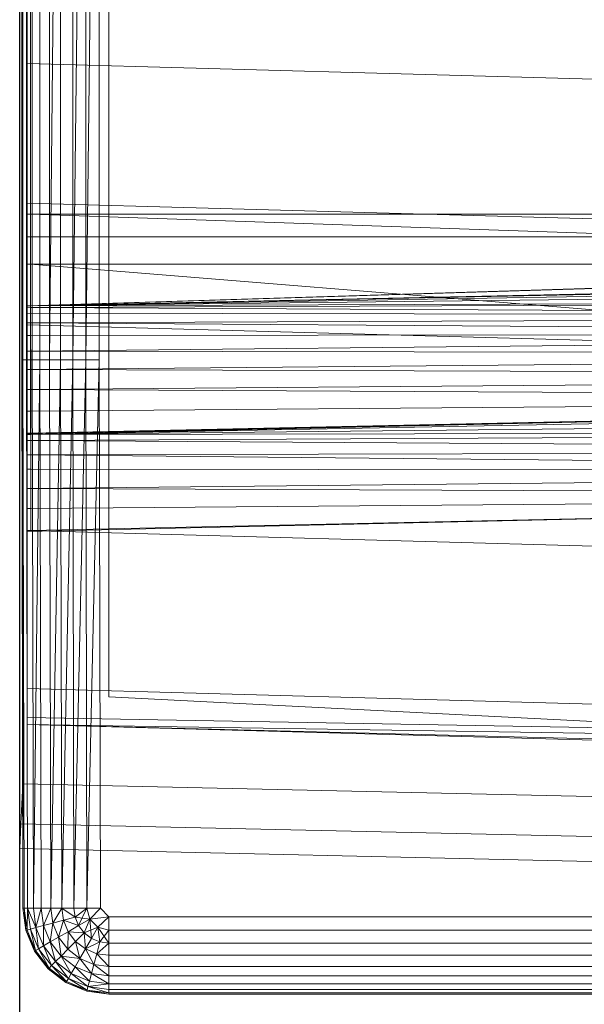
# Model space of a CAD drawing. Header units: metres. Extents: x 391.1 to 427.5, y 12.8 to 28.4.
# Tile 150 of 234: x 407.3769 to 407.4731, y 26.251 to 26.4187. Entities that reach past the tile are written whole.
import ezdxf

# ---------------------------------------------------------------- set-up
doc = ezdxf.new("R2010")
doc.units = ezdxf.units.M
for name, color, linetype, lineweight in [('A-DETL-____-MBND', 7, 'Continuous', 18), ('A-WALL-____-MCUT', 7, 'Continuous', 25), ('A-WALL-____-OTLN', 7, 'Continuous', 25)]:
    doc.layers.add(name, color=color, linetype=linetype, lineweight=lineweight)

# ---------------------------------------------------------------- blocks, each defined once
blk = doc.blocks.new('Family - Evans PA-152028-03_ENLLUMENAT_P0A')
at = {"layer": 'A-WALL-____-MCUT', "color": 253, "true_color": 0xaaaaaa}
blk.add_line((1.66046, 0.2), (0, 0.2), dxfattribs=at)
at = {"layer": 'A-WALL-____-OTLN', "color": 253, "true_color": 0xaaaaaa}
blk.add_line((1.66046, 0.2), (0, 0.2), dxfattribs=at)
blk = doc.blocks.new('Family - Inodor PA-152192-03_ENLLUMENAT_P0A')
at = {"layer": 'A-DETL-____-MBND', "color": 253, "true_color": 0xaaaaaa}
for p, q in [((0.00056, 0.01465), (0.00056, 0.38826)), ((0.00056, 0.01465), (0.00056, 0.38826)), ((0, 0.36417), (0, 0.03582)), ((0, 0.03582), (0, 0.36417)), ((0.00056, 0.36417), (0.00056, 0.03582)), ((0.00056, 0.03582), (0.00056, 0.36417)), ((0.01521, 0.35403), (0.01521, 0.05064)), ((0.01521, 0.35403), (0.01521, 0.05064)), ((0.00036, 0.10805), (0.00036, 0.29485)), ((0.00036, 0.10805), (0.00036, 0.29485)), ((0.00056, 0.10805), (0.00056, 0.29485)), ((0.00056, 0.29485), (0.00056, 0.10805)), ((0.00056, 0.10805), (0.00056, 0.29485)), ((0.00116, 0.10805), (0.00116, 0.29485)), ((0.00116, 0.29485), (0.00116, 0.10805)), ((0.00116, 0.10805), (0.00116, 0.29485)), ((0.00213, 0.10805), (0.00213, 0.29485)), ((0.00213, 0.29485), (0.00213, 0.10805)), ((0.00213, 0.10805), (0.00213, 0.29485)), ((0.00345, 0.10805), (0.00345, 0.29485)), ((0.00345, 0.29485), (0.00345, 0.10805)), ((0.00345, 0.10805), (0.00345, 0.29485)), ((0.00508, 0.10805), (0.00508, 0.29485)), ((0.00508, 0.29485), (0.00508, 0.10805)), ((0.00696, 0.29485), (0.00508, 0.10805)), ((0.00508, 0.10805), (0.00508, 0.29485)), ((0.00508, 0.10805), (0.00696, 0.29485)), ((0.00696, 0.10805), (0.00696, 0.29485)), ((0.00696, 0.10805), (0.00696, 0.29485)), ((0.00696, 0.10805), (0.00696, 0.29485)), ((0.00904, 0.10805), (0.00904, 0.29485)), ((0.00904, 0.29485), (0.00904, 0.10805)), ((0.01126, 0.29485), (0.00904, 0.10805)), ((0.00904, 0.10805), (0.00904, 0.29485)), ((0.00904, 0.10805), (0.01126, 0.29485)), ((0.01126, 0.10805), (0.01126, 0.29485)), ((0.01354, 0.29485), (0.01126, 0.10805)), ((0.01126, 0.10805), (0.01126, 0.29485)), ((0.01126, 0.10805), (0.01126, 0.29485)), ((0.01126, 0.10805), (0.01354, 0.29485)), ((0.01354, 0.10805), (0.01354, 0.29485)), ((0.01354, 0.29485), (0.01354, 0.10805)), ((0.01354, 0.10805), (0.01354, 0.29485)), ((0.00127, 0.11722), (0.00127, 0.28262)), ((0.00127, 0.13284), (0.00127, 0.26701)), ((0.00127, 0.267), (0.00127, 0.13339)), ((0.00186, 0.26697), (0.00186, 0.13288)), ((0.00186, 0.13288), (0.00186, 0.26697)), ((0.00186, 0.13288), (0.00186, 0.26697)), ((0.00186, 0.13288), (0.00186, 0.26697)), ((0.00127, 0.15852), (0.00127, 0.18393)), ((0.51095, 0.14444), (0.00127, 0.15852)), ((0.00127, 0.13475), (0.00127, 0.15852)), ((0.51095, 0.12067), (0.00127, 0.13475)), ((0.00127, 0.11399), (0.00127, 0.13475)), ((0.52327, 0.1334), (0.00127, 0.11723)), ((0.00127, 0.13339), (0.00127, 0.13285)), ((0.00186, 0.13288), (0.00127, 0.13285)), ((0.00186, 0.13288), (0.00127, 0.13285)), ((0.00186, 0.13288), (0.00127, 0.13284)), ((0.00186, 0.13288), (0.00127, 0.13284)), ((0.00127, 0.13285), (0.00127, 0.12897)), ((0.00127, 0.13284), (0.00127, 0.11728)), ((0.00186, 0.13288), (0.28176, 0.13288)), ((0.28176, 0.13288), (0.00186, 0.13288)), ((0.00186, 0.12899), (0.00186, 0.13288)), ((0.00186, 0.13288), (0.00186, 0.12899)), ((0.28176, 0.13288), (0.00186, 0.13288)), ((0.28176, 0.13288), (0.00186, 0.13288)), ((0.28176, 0.12326), (0.00186, 0.13288)), ((0.00186, 0.13288), (0.00187, 0.11726)), ((0.28176, 0.12326), (0.00186, 0.13288)), ((0.00187, 0.11726), (0.00186, 0.13288)), ((0.00187, 0.11726), (0.52327, 0.1334)), ((0.00187, 0.11726), (0.52327, 0.1334)), ((0.00187, 0.11726), (0.51154, 0.13288)), ((0.00187, 0.11726), (0.51154, 0.13288)), ((0.00186, 0.12899), (0.00127, 0.12897)), ((0.00186, 0.12899), (0.00127, 0.12897)), ((0.00127, 0.12897), (0.00127, 0.12431)), ((0.00186, 0.12899), (0.28176, 0.12899)), ((0.28176, 0.12899), (0.00186, 0.12899)), ((0.00186, 0.12431), (0.00186, 0.12899)), ((0.00186, 0.12899), (0.00186, 0.12431)), ((0.00186, 0.12431), (0.00127, 0.12431)), ((0.00127, 0.12431), (0.00186, 0.12431)), ((0.00127, 0.12431), (0.00127, 0.1243)), ((0.00186, 0.12431), (0.00127, 0.1243)), ((0.00127, 0.1243), (0.00186, 0.12431)), ((0.00186, 0.12431), (0.00127, 0.12428)), ((0.00186, 0.12431), (0.00127, 0.12428)), ((0.00127, 0.1243), (0.00127, 0.12428)), ((0.00127, 0.12428), (0.00127, 0.09539)), ((0.00186, 0.12431), (0.28176, 0.12431)), ((0.28176, 0.12431), (0.00186, 0.12431)), ((0.28175, 0.10165), (0.00186, 0.12431)), ((0.00186, 0.12431), (0.00192, 0.09531)), ((0.28175, 0.10165), (0.00186, 0.12431)), ((0.00192, 0.09531), (0.00186, 0.12431)), ((0.28176, 0.12326), (0.00187, 0.11726)), ((0.00187, 0.11726), (0.28176, 0.12326)), ((0.00187, 0.11726), (0.28176, 0.12326)), ((0.00187, 0.11726), (0.28176, 0.12326)), ((0.28176, 0.12295), (0.00187, 0.11726)), ((0.00187, 0.11726), (0.28176, 0.12295)), ((0.28176, 0.12197), (0.00187, 0.11726)), ((0.00187, 0.11726), (0.28176, 0.12197)), ((0.28176, 0.12037), (0.00187, 0.11726)), ((0.00187, 0.11726), (0.28176, 0.12037)), ((0.28176, 0.11819), (0.00187, 0.11726)), ((0.00187, 0.11694), (0.28176, 0.11819)), ((0.00187, 0.11726), (0.28176, 0.11819)), ((0.00187, 0.11694), (0.28176, 0.11819)), ((0.00187, 0.11726), (0.00127, 0.11728)), ((0.00127, 0.11728), (0.00187, 0.11726)), ((0.00127, 0.11728), (0.00127, 0.11723)), ((0.00187, 0.11726), (0.00127, 0.11723)), ((0.00187, 0.11726), (0.00127, 0.11723)), ((0.00127, 0.11722), (0.00187, 0.11726)), ((0.00187, 0.11726), (0.00127, 0.11722)), ((0.00127, 0.11722), (0.00127, 0.11691)), ((0.00187, 0.11694), (0.00127, 0.11691)), ((0.00187, 0.11694), (0.00127, 0.11691)), ((0.00127, 0.11691), (0.00127, 0.11594)), ((0.00187, 0.11596), (0.00127, 0.11594)), ((0.00187, 0.11596), (0.00127, 0.11594)), ((0.00127, 0.11594), (0.00127, 0.11434)), ((0.00187, 0.11694), (0.00187, 0.11726)), ((0.00187, 0.11726), (0.00187, 0.11694)), ((0.28176, 0.11552), (0.00187, 0.11694)), ((0.28176, 0.11552), (0.00187, 0.11694)), ((0.00187, 0.11596), (0.00187, 0.11694)), ((0.00187, 0.11694), (0.00187, 0.11596)), ((0.28176, 0.11552), (0.00187, 0.11596)), ((0.28176, 0.11552), (0.00187, 0.11596)), ((0.00187, 0.11436), (0.00187, 0.11596)), ((0.00187, 0.11596), (0.00187, 0.11436)), ((0.00187, 0.11436), (0.00127, 0.11434)), ((0.00187, 0.11436), (0.00127, 0.11434)), ((0.00127, 0.11434), (0.00127, 0.11218)), ((0.28176, 0.11552), (0.00187, 0.11436)), ((0.00187, 0.11436), (0.28176, 0.11552)), ((0.28176, 0.11242), (0.00187, 0.11436)), ((0.28176, 0.11242), (0.00187, 0.11436)), ((0.00187, 0.11219), (0.00187, 0.11436)), ((0.00187, 0.11436), (0.00187, 0.11219)), ((0.51095, 0.09991), (0.00127, 0.11399)), ((0.00127, 0.07896), (0.00127, 0.11399)), ((0.28176, 0.11242), (0.00187, 0.11219)), ((0.00187, 0.10951), (0.28176, 0.11242)), ((0.00187, 0.11219), (0.28176, 0.11242)), ((0.00187, 0.10951), (0.28176, 0.11242)), ((0.00187, 0.11219), (0.00127, 0.11218)), ((0.00187, 0.11219), (0.00127, 0.11218)), ((0.00127, 0.11218), (0.00127, 0.10951)), ((0.00187, 0.10951), (0.00187, 0.11219)), ((0.00187, 0.11219), (0.00187, 0.10951)), ((0.00187, 0.10951), (0.00127, 0.10951)), ((0.00127, 0.10951), (0.00187, 0.10951)), ((0.00187, 0.10951), (0.00127, 0.10951)), ((0.00187, 0.10951), (0.00127, 0.10951)), ((0.00127, 0.10951), (0.00127, 0.10642)), ((0.28176, 0.10898), (0.00187, 0.10951)), ((0.28176, 0.10898), (0.00187, 0.10951)), ((0.00187, 0.10641), (0.00187, 0.10951)), ((0.00187, 0.10951), (0.00187, 0.10641)), ((0.00056, 0.10805), (0.00036, 0.10805)), ((0.00056, 0.01465), (0.00036, 0.10805)), ((0.00036, 0.10805), (0.00056, 0.10805)), ((0.00056, 0.10805), (0.00036, 0.10805)), ((0.00056, 0.01465), (0.00036, 0.10805)), ((0.00116, 0.10805), (0.00056, 0.10805)), ((0.00076, 0.01465), (0.00056, 0.10805)), ((0.00056, 0.10805), (0.00116, 0.10805)), ((0.00056, 0.10805), (0.00056, 0.01465)), ((0.00116, 0.10805), (0.00056, 0.10805)), ((0.00076, 0.01465), (0.00056, 0.10805)), ((0.00076, 0.01465), (0.00056, 0.10805)), ((0.00056, 0.01465), (0.00056, 0.10805)), ((0.00213, 0.10805), (0.00116, 0.10805)), ((0.00136, 0.01465), (0.00116, 0.10805)), ((0.00116, 0.10805), (0.00213, 0.10805)), ((0.00116, 0.10805), (0.00136, 0.01465)), ((0.00213, 0.10805), (0.00116, 0.10805)), ((0.00136, 0.01465), (0.00116, 0.10805)), ((0.28176, 0.10898), (0.00187, 0.10641)), ((0.00187, 0.10641), (0.28176, 0.10898)), ((0.00345, 0.10805), (0.00213, 0.10805)), ((0.00233, 0.01465), (0.00213, 0.10805)), ((0.00213, 0.10805), (0.00345, 0.10805)), ((0.00213, 0.10805), (0.00233, 0.01465)), ((0.00345, 0.10805), (0.00213, 0.10805)), ((0.00233, 0.01465), (0.00213, 0.10805)), ((0.00345, 0.10805), (0.00233, 0.01465)), ((0.00233, 0.01465), (0.00345, 0.10805)), ((0.00365, 0.01465), (0.00345, 0.10805)), ((0.00345, 0.10805), (0.00508, 0.10805)), ((0.00508, 0.10805), (0.00345, 0.10805)), ((0.00365, 0.01465), (0.00345, 0.10805)), ((0.00365, 0.01465), (0.00345, 0.10805)), ((0.00528, 0.01465), (0.00508, 0.10805)), ((0.00696, 0.10805), (0.00508, 0.10805)), ((0.00508, 0.10805), (0.00528, 0.01465)), ((0.00696, 0.10805), (0.00508, 0.10805)), ((0.00528, 0.01465), (0.00508, 0.10805)), ((0.00696, 0.10805), (0.00528, 0.01465)), ((0.00528, 0.01465), (0.00696, 0.10805)), ((0.00716, 0.01465), (0.00696, 0.10805)), ((0.00696, 0.10805), (0.00904, 0.10805)), ((0.00904, 0.10805), (0.00696, 0.10805)), ((0.00716, 0.01465), (0.00696, 0.10805)), ((0.00716, 0.01465), (0.00696, 0.10805)), ((0.00904, 0.10805), (0.00716, 0.01465)), ((0.00716, 0.01465), (0.00904, 0.10805)), ((0.00924, 0.01465), (0.00904, 0.10805)), ((0.01126, 0.10805), (0.00904, 0.10805)), ((0.01126, 0.10805), (0.00904, 0.10805)), ((0.00924, 0.01465), (0.00904, 0.10805)), ((0.00924, 0.01465), (0.00904, 0.10805)), ((0.01126, 0.10805), (0.00924, 0.01465)), ((0.00924, 0.01465), (0.01126, 0.10805)), ((0.01146, 0.01465), (0.01126, 0.10805)), ((0.01354, 0.10805), (0.01126, 0.10805)), ((0.01354, 0.10805), (0.01126, 0.10805)), ((0.01146, 0.01465), (0.01126, 0.10805)), ((0.01146, 0.01465), (0.01126, 0.10805)), ((0.01354, 0.10805), (0.01146, 0.01465)), ((0.01146, 0.01465), (0.01354, 0.10805)), ((0.01374, 0.01465), (0.01354, 0.10805)), ((0.01354, 0.10805), (0.01374, 0.01465)), ((0.01374, 0.01465), (0.01354, 0.10805)), ((0.00187, 0.10641), (0.00127, 0.10642)), ((0.00127, 0.10642), (0.00187, 0.10641)), ((0.00127, 0.10642), (0.00127, 0.10642)), ((0.00187, 0.10641), (0.00127, 0.10642)), ((0.00127, 0.10642), (0.00187, 0.10641)), ((0.00127, 0.10642), (0.00127, 0.10641)), ((0.00187, 0.10641), (0.00127, 0.10641)), ((0.00187, 0.10641), (0.00127, 0.10641)), ((0.00127, 0.10641), (0.00127, 0.10299)), ((0.28176, 0.10533), (0.00187, 0.10641)), ((0.00187, 0.10641), (0.00187, 0.10298)), ((0.28176, 0.10533), (0.00187, 0.10641)), ((0.00187, 0.10298), (0.00187, 0.10641)), ((0.28176, 0.10533), (0.00187, 0.10298)), ((0.00187, 0.10298), (0.28176, 0.10533)), ((0.00187, 0.10298), (0.00127, 0.10299)), ((0.00127, 0.10299), (0.00187, 0.10298)), ((0.00127, 0.10299), (0.00127, 0.10298)), ((0.00187, 0.10298), (0.00127, 0.10298)), ((0.00127, 0.10298), (0.00187, 0.10298)), ((0.00127, 0.10298), (0.00127, 0.10297)), ((0.00187, 0.10298), (0.00127, 0.10297)), ((0.00187, 0.10298), (0.00127, 0.10297)), ((0.00127, 0.10297), (0.00127, 0.09933)), ((0.28176, 0.10156), (0.00187, 0.10298)), ((0.28176, 0.10156), (0.00187, 0.10298)), ((0.00187, 0.09932), (0.00187, 0.10298)), ((0.00187, 0.10298), (0.00187, 0.09932)), ((0.28176, 0.10156), (0.00127, 0.09542)), ((0.28176, 0.10156), (0.00187, 0.09932)), ((0.00187, 0.09555), (0.28176, 0.10156)), ((0.00187, 0.09932), (0.28176, 0.10156)), ((0.00187, 0.09555), (0.28176, 0.10156)), ((0.28175, 0.10165), (0.00192, 0.09531)), ((0.00192, 0.09531), (0.28175, 0.10165)), ((0.28181, 0.10065), (0.00192, 0.09531)), ((0.00192, 0.09531), (0.28181, 0.10065)), ((0.00187, 0.09932), (0.00127, 0.09933)), ((0.00127, 0.09933), (0.00187, 0.09932)), ((0.00127, 0.09933), (0.00127, 0.09932)), ((0.00187, 0.09932), (0.00127, 0.09932)), ((0.00187, 0.09932), (0.00127, 0.09932)), ((0.00127, 0.09932), (0.00127, 0.09556)), ((0.00187, 0.09555), (0.00187, 0.09932)), ((0.00187, 0.09932), (0.00187, 0.09555)), ((0.28181, 0.0982), (0.00192, 0.09531)), ((0.00192, 0.09531), (0.28181, 0.0982)), ((0.28181, 0.09576), (0.00192, 0.09531)), ((0.00192, 0.09431), (0.28181, 0.09576)), ((0.00192, 0.09531), (0.28181, 0.09576)), ((0.00192, 0.09431), (0.28181, 0.09576)), ((0.00187, 0.09555), (0.00127, 0.09556)), ((0.00127, 0.09556), (0.00187, 0.09555)), ((0.00127, 0.09556), (0.00127, 0.09555)), ((0.00187, 0.09555), (0.00127, 0.09552)), ((0.00187, 0.09555), (0.00127, 0.09555)), ((0.00127, 0.09555), (0.00187, 0.09555)), ((0.00127, 0.09555), (0.00127, 0.09553)), ((0.00187, 0.09555), (0.00127, 0.09553)), ((0.00127, 0.09553), (0.00187, 0.09555)), ((0.00187, 0.09555), (0.00127, 0.09552)), ((0.00127, 0.09553), (0.00127, 0.09552)), ((0.00127, 0.09552), (0.00127, 0.09542)), ((0.00192, 0.09531), (0.00127, 0.09539)), ((0.00127, 0.09539), (0.00192, 0.09531)), ((0.00127, 0.09539), (0.00127, 0.09528)), ((0.00192, 0.09531), (0.00127, 0.09528)), ((0.00192, 0.09531), (0.00127, 0.09528)), ((0.00127, 0.09528), (0.00127, 0.09428)), ((0.00192, 0.09431), (0.00127, 0.09428)), ((0.00192, 0.09431), (0.00127, 0.09428)), ((0.00127, 0.09428), (0.00127, 0.09183)), ((0.00192, 0.09431), (0.00192, 0.09531)), ((0.00192, 0.09531), (0.00192, 0.09431)), ((0.28181, 0.09248), (0.00192, 0.09431)), ((0.28181, 0.09248), (0.00192, 0.09431)), ((0.00192, 0.09185), (0.00192, 0.09431)), ((0.00192, 0.09431), (0.00192, 0.09185)), ((0.28181, 0.09248), (0.00192, 0.09185)), ((0.00192, 0.09185), (0.28181, 0.09248)), ((0.00192, 0.09185), (0.00127, 0.09183)), ((0.00192, 0.09185), (0.00127, 0.09183)), ((0.00127, 0.09183), (0.00127, 0.08941)), ((0.28181, 0.08906), (0.00192, 0.09185)), ((0.28181, 0.08906), (0.00192, 0.09185)), ((0.00192, 0.08942), (0.00192, 0.09185)), ((0.00192, 0.09185), (0.00192, 0.08942)), ((0.00192, 0.08942), (0.00127, 0.08941)), ((0.00192, 0.08942), (0.00127, 0.08941)), ((0.00127, 0.08941), (0.00127, 0.08614)), ((0.28181, 0.08906), (0.00192, 0.08942)), ((0.28181, 0.08906), (0.00192, 0.08942)), ((0.00192, 0.08614), (0.00192, 0.08942)), ((0.00192, 0.08942), (0.00192, 0.08614)), ((0.28181, 0.08906), (0.00192, 0.08614)), ((0.00192, 0.08614), (0.28181, 0.08906)), ((0.00192, 0.08614), (0.00127, 0.08614)), ((0.00127, 0.08614), (0.00192, 0.08614)), ((0.00127, 0.08614), (0.00127, 0.08614)), ((0.00192, 0.08614), (0.00127, 0.08614)), ((0.00192, 0.08614), (0.00127, 0.08614)), ((0.00127, 0.08614), (0.00127, 0.08273)), ((0.28181, 0.08497), (0.00192, 0.08614)), ((0.00192, 0.08614), (0.00192, 0.08272)), ((0.28181, 0.08497), (0.00192, 0.08614)), ((0.00192, 0.08272), (0.00192, 0.08614)), ((0.28181, 0.08497), (0.00127, 0.07882)), ((0.28181, 0.08497), (0.00192, 0.08272)), ((0.00192, 0.07896), (0.28181, 0.08497)), ((0.00192, 0.08272), (0.28181, 0.08497)), ((0.00192, 0.07896), (0.28181, 0.08497)), ((0.00192, 0.08272), (0.00127, 0.08273)), ((0.00127, 0.08273), (0.00192, 0.08272)), ((0.00127, 0.08273), (0.00127, 0.08272)), ((0.00192, 0.08272), (0.00127, 0.08272)), ((0.00127, 0.08272), (0.00192, 0.08272)), ((0.00127, 0.08272), (0.00127, 0.08271)), ((0.00192, 0.08272), (0.00127, 0.08271)), ((0.00192, 0.08272), (0.00127, 0.08271)), ((0.00127, 0.08271), (0.00127, 0.07897)), ((0.00192, 0.07896), (0.00192, 0.08272)), ((0.00192, 0.08272), (0.00192, 0.07896)), ((0.00192, 0.07896), (0.00127, 0.07897)), ((0.00127, 0.07897), (0.00192, 0.07896)), ((0.00127, 0.07897), (0.00127, 0.07896)), ((0.51095, 0.06488), (0.00127, 0.07896)), ((0.00127, 0.05207), (0.00127, 0.07896)), ((0.00192, 0.07896), (0.00127, 0.07894)), ((0.00192, 0.07896), (0.00127, 0.07896)), ((0.00127, 0.07896), (0.00192, 0.07896)), ((0.00127, 0.07896), (0.00127, 0.07894)), ((0.00192, 0.07896), (0.00127, 0.07894)), ((0.00127, 0.07894), (0.00192, 0.07896)), ((0.00192, 0.07896), (0.00127, 0.07894)), ((0.00127, 0.07894), (0.00127, 0.07882)), ((0.00127, 0.07894), (0.00127, 0.07894)), ((0.51095, 0.03799), (0.00127, 0.05207)), ((0.00127, 0.04712), (0.00127, 0.05207)), ((0.01521, 0.05064), (0.15161, 0.0437)), ((0.17966, 0.04228), (0.01521, 0.05064)), ((0.51095, 0.03799), (0.00127, 0.04712)), ((0.00127, 0.04594), (0.00127, 0.04712)), ((0.51095, 0.03799), (0.00127, 0.04594)), ((0.51095, 0.03305), (0.00127, 0.04594)), ((0.51095, 0.03186), (0.00127, 0.04594)), ((0, 0.03582), (0, 0.02899)), ((0, 0.02899), (0, 0.03582)), ((0.00056, 0.03582), (0.00022, 0.02899)), ((0.00022, 0.02899), (0.00056, 0.03582)), ((0.00056, 0.03582), (0.31998, 0.0287)), ((0.00056, 0.03582), (0.31998, 0.0287)), ((0.00022, 0.02899), (0, 0.02477)), ((0, 0.02477), (0.00022, 0.02899)), ((0, 0.02899), (0, 0.02477)), ((0, 0.02477), (0, 0.02899)), ((0.00022, 0.02899), (0.31971, 0.02187)), ((0.00022, 0.02899), (0.31971, 0.02187)), ((0, 0.02477), (0.31954, 0.01764)), ((0, 0.02477), (0.31954, 0.01764)), ((0.00106, 0.01086), (0.00056, 0.01465)), ((0.00106, 0.01086), (0.00056, 0.01465)), ((0.00076, 0.01465), (0.00056, 0.01465)), ((0.00106, 0.01086), (0.00056, 0.01465)), ((0.00076, 0.01465), (0.00056, 0.01465)), ((0.00076, 0.01465), (0.00056, 0.01465)), ((0.00106, 0.01086), (0.00056, 0.01465)), ((0.00136, 0.01465), (0.00076, 0.01465)), ((0.00126, 0.01091), (0.00076, 0.01465)), ((0.00076, 0.01465), (0.00136, 0.01465)), ((0.00076, 0.01465), (0.00106, 0.01086)), ((0.00136, 0.01465), (0.00076, 0.01465)), ((0.00126, 0.01091), (0.00076, 0.01465)), ((0.00126, 0.01091), (0.00076, 0.01465)), ((0.00106, 0.01086), (0.00076, 0.01465)), ((0.00136, 0.01465), (0.00126, 0.01091)), ((0.00126, 0.01091), (0.00136, 0.01465)), ((0.00233, 0.01465), (0.00136, 0.01465)), ((0.00183, 0.01106), (0.00136, 0.01465)), ((0.00136, 0.01465), (0.00233, 0.01465)), ((0.00233, 0.01465), (0.00136, 0.01465)), ((0.00277, 0.01132), (0.00136, 0.01465)), ((0.00277, 0.01132), (0.00136, 0.01465)), ((0.00183, 0.01106), (0.00136, 0.01465)), ((0.00183, 0.01106), (0.00136, 0.01465)), ((0.00365, 0.01465), (0.00233, 0.01465)), ((0.00233, 0.01465), (0.00277, 0.01132)), ((0.00365, 0.01465), (0.00233, 0.01465)), ((0.00233, 0.01465), (0.00277, 0.01132)), ((0.00365, 0.01465), (0.00233, 0.01465)), ((0.00277, 0.01132), (0.00233, 0.01465)), ((0.00365, 0.01465), (0.00277, 0.01132)), ((0.00277, 0.01132), (0.00365, 0.01465)), ((0.00528, 0.01465), (0.00365, 0.01465)), ((0.00405, 0.01166), (0.00365, 0.01465)), ((0.00365, 0.01465), (0.00528, 0.01465)), ((0.00528, 0.01465), (0.00365, 0.01465)), ((0.00405, 0.01166), (0.00365, 0.01465)), ((0.00405, 0.01166), (0.00365, 0.01465)), ((0.00528, 0.01465), (0.00405, 0.01166)), ((0.00405, 0.01166), (0.00528, 0.01465)), ((0.00716, 0.01465), (0.00528, 0.01465)), ((0.00562, 0.01208), (0.00528, 0.01465)), ((0.00716, 0.01465), (0.00528, 0.01465)), ((0.00716, 0.01465), (0.00528, 0.01465)), ((0.00562, 0.01208), (0.00528, 0.01465)), ((0.00562, 0.01208), (0.00528, 0.01465)), ((0.00716, 0.01465), (0.00562, 0.01208)), ((0.00562, 0.01208), (0.00716, 0.01465)), ((0.00924, 0.01465), (0.00716, 0.01465)), ((0.00744, 0.01257), (0.00716, 0.01465)), ((0.00924, 0.01465), (0.00716, 0.01465)), ((0.00924, 0.01465), (0.00716, 0.01465)), ((0.00945, 0.01311), (0.00716, 0.01465)), ((0.00945, 0.01311), (0.00716, 0.01465)), ((0.00744, 0.01257), (0.00716, 0.01465)), ((0.00744, 0.01257), (0.00716, 0.01465)), ((0.01146, 0.01465), (0.00924, 0.01465)), ((0.00924, 0.01465), (0.00945, 0.01311)), ((0.01146, 0.01465), (0.00924, 0.01465)), ((0.00924, 0.01465), (0.00945, 0.01311)), ((0.01146, 0.01465), (0.00924, 0.01465)), ((0.00945, 0.01311), (0.00924, 0.01465)), ((0.01146, 0.01465), (0.00945, 0.01311)), ((0.01146, 0.01465), (0.00945, 0.01311)), ((0.00945, 0.01311), (0.01146, 0.01465)), ((0.01004, 0.01167), (0.01146, 0.01465)), ((0.01004, 0.01167), (0.01146, 0.01465)), ((0.01374, 0.01465), (0.01146, 0.01465)), ((0.01196, 0.01277), (0.01146, 0.01465)), ((0.01374, 0.01465), (0.01146, 0.01465)), ((0.01196, 0.01277), (0.01146, 0.01465)), ((0.01146, 0.01465), (0.01374, 0.01465)), ((0.01196, 0.01277), (0.01146, 0.01465)), ((0.01374, 0.01465), (0.01196, 0.01277)), ((0.01196, 0.01277), (0.01374, 0.01465)), ((0.01196, 0.01277), (0.01374, 0.01465)), ((0.01521, 0.01318), (0.01374, 0.01465)), ((0.01374, 0.01465), (0.01521, 0.01318)), ((0.01521, 0.01318), (0.01374, 0.01465)), ((0.00562, 0.01208), (0.00405, 0.01166)), ((0.00562, 0.01208), (0.00405, 0.01166)), ((0.00405, 0.01166), (0.00562, 0.01208)), ((0.0052, 0.00887), (0.00562, 0.01208)), ((0.0052, 0.00887), (0.00562, 0.01208)), ((0.00744, 0.01257), (0.00562, 0.01208)), ((0.00744, 0.01257), (0.00562, 0.01208)), ((0.00562, 0.01208), (0.00744, 0.01257)), ((0.00661, 0.00968), (0.00562, 0.01208)), ((0.00661, 0.00968), (0.00562, 0.01208)), ((0.00661, 0.00968), (0.00562, 0.01208)), ((0.00661, 0.00968), (0.00744, 0.01257)), ((0.00661, 0.00968), (0.00744, 0.01257)), ((0.00945, 0.01311), (0.00744, 0.01257)), ((0.00945, 0.01311), (0.00744, 0.01257)), ((0.00744, 0.01257), (0.00945, 0.01311)), ((0.00824, 0.01062), (0.00744, 0.01257)), ((0.01004, 0.01167), (0.00744, 0.01257)), ((0.01004, 0.01167), (0.00744, 0.01257)), ((0.00824, 0.01062), (0.00744, 0.01257)), ((0.00824, 0.01062), (0.00744, 0.01257)), ((0.01196, 0.01277), (0.00945, 0.01311)), ((0.01004, 0.01167), (0.00945, 0.01311)), ((0.01004, 0.01167), (0.00945, 0.01311)), ((0.01004, 0.01167), (0.00945, 0.01311)), ((0.01196, 0.01277), (0.01004, 0.01167)), ((0.01196, 0.01277), (0.01004, 0.01167)), ((0.01004, 0.01167), (0.01196, 0.01277)), ((0.01196, 0.01277), (0.01099, 0.01043)), ((0.01099, 0.01043), (0.01196, 0.01277)), ((0.01099, 0.01043), (0.01196, 0.01277)), ((0.01521, 0.01318), (0.01196, 0.01277)), ((0.01196, 0.01277), (0.01521, 0.01318)), ((0.01334, 0.0114), (0.01196, 0.01277)), ((0.01334, 0.0114), (0.01196, 0.01277)), ((0.01334, 0.0114), (0.01196, 0.01277)), ((0.01223, 0.00948), (0.01196, 0.01277)), ((0.01223, 0.00948), (0.01196, 0.01277)), ((0.01521, 0.01318), (0.01334, 0.0114)), ((0.01334, 0.0114), (0.01521, 0.01318)), ((0.01334, 0.0114), (0.01521, 0.01318)), ((0.15024, 0.01318), (0.01521, 0.01318)), ((0.01521, 0.0109), (0.01521, 0.01318)), ((0.01521, 0.01318), (0.15024, 0.01318)), ((0.15024, 0.01318), (0.01521, 0.01318)), ((0.01521, 0.0109), (0.01521, 0.01318)), ((0.01521, 0.0109), (0.01521, 0.01318)), ((0.00126, 0.01091), (0.00106, 0.01086)), ((0.00126, 0.01091), (0.00106, 0.01086)), ((0.00106, 0.01086), (0.00126, 0.01091)), ((0.00253, 0.00733), (0.00106, 0.01086)), ((0.00253, 0.00733), (0.00106, 0.01086)), ((0.00253, 0.00733), (0.00106, 0.01086)), ((0.00253, 0.00733), (0.00106, 0.01086)), ((0.00183, 0.01106), (0.00126, 0.01091)), ((0.00183, 0.01106), (0.00126, 0.01091)), ((0.00126, 0.01091), (0.00183, 0.01106)), ((0.0027, 0.00743), (0.00126, 0.01091)), ((0.0027, 0.00743), (0.00126, 0.01091)), ((0.00253, 0.00733), (0.00126, 0.01091)), ((0.0027, 0.00743), (0.00126, 0.01091)), ((0.00253, 0.00733), (0.00126, 0.01091)), ((0.00277, 0.01132), (0.00183, 0.01106)), ((0.00277, 0.01132), (0.00183, 0.01106)), ((0.00183, 0.01106), (0.00277, 0.01132)), ((0.00322, 0.00772), (0.00183, 0.01106)), ((0.00322, 0.00772), (0.00183, 0.01106)), ((0.0027, 0.00743), (0.00183, 0.01106)), ((0.00322, 0.00772), (0.00183, 0.01106)), ((0.0027, 0.00743), (0.00183, 0.01106)), ((0.00405, 0.01166), (0.00277, 0.01132)), ((0.00405, 0.01166), (0.00277, 0.01132)), ((0.00277, 0.01132), (0.00405, 0.01166)), ((0.00406, 0.00821), (0.00277, 0.01132)), ((0.00406, 0.00821), (0.00277, 0.01132)), ((0.00322, 0.00772), (0.00277, 0.01132)), ((0.00406, 0.00821), (0.00277, 0.01132)), ((0.00322, 0.00772), (0.00277, 0.01132)), ((0.0052, 0.00887), (0.00405, 0.01166)), ((0.0052, 0.00887), (0.00405, 0.01166)), ((0.00406, 0.00821), (0.00405, 0.01166)), ((0.0052, 0.00887), (0.00405, 0.01166)), ((0.00406, 0.00821), (0.00405, 0.01166)), ((0.00824, 0.01062), (0.00661, 0.00968)), ((0.00824, 0.01062), (0.00661, 0.00968)), ((0.00661, 0.00968), (0.00824, 0.01062)), ((0.00819, 0.00763), (0.00824, 0.01062)), ((0.00819, 0.00763), (0.00824, 0.01062)), ((0.01004, 0.01167), (0.00824, 0.01062)), ((0.01004, 0.01167), (0.00824, 0.01062)), ((0.00824, 0.01062), (0.01004, 0.01167)), ((0.00952, 0.00896), (0.00824, 0.01062)), ((0.01099, 0.01043), (0.00824, 0.01062)), ((0.01099, 0.01043), (0.00824, 0.01062)), ((0.00952, 0.00896), (0.00824, 0.01062)), ((0.00952, 0.00896), (0.00824, 0.01062)), ((0.01099, 0.01043), (0.00952, 0.00896)), ((0.01099, 0.01043), (0.00952, 0.00896)), ((0.00952, 0.00896), (0.01099, 0.01043)), ((0.01099, 0.01043), (0.01004, 0.01167)), ((0.01099, 0.01043), (0.01004, 0.01167)), ((0.01099, 0.01043), (0.01004, 0.01167)), ((0.01334, 0.0114), (0.01099, 0.01043)), ((0.01223, 0.00948), (0.01099, 0.01043)), ((0.01223, 0.00948), (0.01099, 0.01043)), ((0.01223, 0.00948), (0.01099, 0.01043)), ((0.01119, 0.00768), (0.01099, 0.01043)), ((0.01119, 0.00768), (0.01099, 0.01043)), ((0.01334, 0.0114), (0.01223, 0.00948)), ((0.01334, 0.0114), (0.01223, 0.00948)), ((0.01223, 0.00948), (0.01334, 0.0114)), ((0.01521, 0.0109), (0.01334, 0.0114)), ((0.01367, 0.00888), (0.01334, 0.0114)), ((0.01521, 0.0109), (0.01334, 0.0114)), ((0.01367, 0.00888), (0.01334, 0.0114)), ((0.01521, 0.0109), (0.01334, 0.0114)), ((0.01521, 0.00868), (0.01334, 0.0114)), ((0.01521, 0.00868), (0.01334, 0.0114)), ((0.01367, 0.00888), (0.01334, 0.0114)), ((0.01521, 0.0109), (0.01367, 0.00888)), ((0.15024, 0.0109), (0.01521, 0.0109)), ((0.01521, 0.00868), (0.01521, 0.0109)), ((0.01521, 0.0109), (0.15024, 0.0109)), ((0.01521, 0.0109), (0.01521, 0.00868)), ((0.15024, 0.0109), (0.01521, 0.0109)), ((0.01521, 0.00868), (0.01521, 0.0109)), ((0.0052, 0.00887), (0.00406, 0.00821)), ((0.0052, 0.00887), (0.00406, 0.00821)), ((0.00406, 0.00821), (0.0052, 0.00887)), ((0.00661, 0.00968), (0.0052, 0.00887)), ((0.00661, 0.00968), (0.0052, 0.00887)), ((0.0052, 0.00887), (0.00661, 0.00968)), ((0.00704, 0.00648), (0.0052, 0.00887)), ((0.00704, 0.00648), (0.0052, 0.00887)), ((0.00611, 0.00554), (0.0052, 0.00887)), ((0.00704, 0.00648), (0.0052, 0.00887)), ((0.00611, 0.00554), (0.0052, 0.00887)), ((0.00819, 0.00763), (0.00661, 0.00968)), ((0.00819, 0.00763), (0.00661, 0.00968)), ((0.00704, 0.00648), (0.00661, 0.00968)), ((0.00819, 0.00763), (0.00661, 0.00968)), ((0.00704, 0.00648), (0.00661, 0.00968)), ((0.00952, 0.00896), (0.00819, 0.00763)), ((0.00952, 0.00896), (0.00819, 0.00763)), ((0.00819, 0.00763), (0.00952, 0.00896)), ((0.01119, 0.00768), (0.00952, 0.00896)), ((0.01119, 0.00768), (0.00952, 0.00896)), ((0.01119, 0.00768), (0.00952, 0.00896)), ((0.01025, 0.00605), (0.00952, 0.00896)), ((0.01025, 0.00605), (0.00952, 0.00896)), ((0.01223, 0.00948), (0.01119, 0.00768)), ((0.01223, 0.00948), (0.01119, 0.00768)), ((0.01119, 0.00768), (0.01223, 0.00948)), ((0.01367, 0.00888), (0.01119, 0.00768)), ((0.01119, 0.00768), (0.01367, 0.00888)), ((0.01367, 0.00888), (0.01223, 0.00948)), ((0.01367, 0.00888), (0.01223, 0.00948)), ((0.01367, 0.00888), (0.01223, 0.00948)), ((0.01313, 0.00687), (0.01367, 0.00888)), ((0.01313, 0.00687), (0.01367, 0.00888)), ((0.01313, 0.00687), (0.01367, 0.00888)), ((0.01521, 0.00868), (0.01313, 0.00687)), ((0.01313, 0.00687), (0.01521, 0.00868)), ((0.01521, 0.00868), (0.01367, 0.00888)), ((0.01521, 0.00868), (0.01367, 0.00888)), ((0.01521, 0.00868), (0.01367, 0.00888)), ((0.15024, 0.00868), (0.01521, 0.00868)), ((0.01521, 0.0066), (0.01521, 0.00868)), ((0.01521, 0.00868), (0.15024, 0.00868)), ((0.15024, 0.00868), (0.01521, 0.00868)), ((0.01521, 0.0066), (0.01521, 0.00868)), ((0.01521, 0.0066), (0.01521, 0.00868)), ((0.0027, 0.00743), (0.00253, 0.00733)), ((0.0027, 0.00743), (0.00253, 0.00733)), ((0.00253, 0.00733), (0.0027, 0.00743)), ((0.00485, 0.00429), (0.00253, 0.00733)), ((0.00485, 0.00429), (0.00253, 0.00733)), ((0.00485, 0.00429), (0.00253, 0.00733)), ((0.00485, 0.00429), (0.00253, 0.00733)), ((0.00322, 0.00772), (0.0027, 0.00743)), ((0.00322, 0.00772), (0.0027, 0.00743)), ((0.0027, 0.00743), (0.00322, 0.00772)), ((0.005, 0.00443), (0.0027, 0.00743)), ((0.005, 0.00443), (0.0027, 0.00743)), ((0.00485, 0.00429), (0.0027, 0.00743)), ((0.005, 0.00443), (0.0027, 0.00743)), ((0.00485, 0.00429), (0.0027, 0.00743)), ((0.00406, 0.00821), (0.00322, 0.00772)), ((0.00406, 0.00821), (0.00322, 0.00772)), ((0.00322, 0.00772), (0.00406, 0.00821)), ((0.00542, 0.00485), (0.00322, 0.00772)), ((0.00542, 0.00485), (0.00322, 0.00772)), ((0.005, 0.00443), (0.00322, 0.00772)), ((0.00542, 0.00485), (0.00322, 0.00772)), ((0.005, 0.00443), (0.00322, 0.00772)), ((0.00611, 0.00554), (0.00406, 0.00821)), ((0.00611, 0.00554), (0.00406, 0.00821)), ((0.00542, 0.00485), (0.00406, 0.00821)), ((0.00611, 0.00554), (0.00406, 0.00821)), ((0.00542, 0.00485), (0.00406, 0.00821)), ((0.00819, 0.00763), (0.00704, 0.00648)), ((0.00819, 0.00763), (0.00704, 0.00648)), ((0.00704, 0.00648), (0.00819, 0.00763)), ((0.01025, 0.00605), (0.00819, 0.00763)), ((0.01025, 0.00605), (0.00819, 0.00763)), ((0.01025, 0.00605), (0.00819, 0.00763)), ((0.01119, 0.00768), (0.01025, 0.00605)), ((0.01119, 0.00768), (0.01025, 0.00605)), ((0.01025, 0.00605), (0.01119, 0.00768)), ((0.01313, 0.00687), (0.01119, 0.00768)), ((0.01313, 0.00687), (0.01119, 0.00768)), ((0.01313, 0.00687), (0.01119, 0.00768)), ((0.01264, 0.00505), (0.01119, 0.00768)), ((0.01264, 0.00505), (0.01119, 0.00768)), ((0.01313, 0.00687), (0.01264, 0.00505)), ((0.01313, 0.00687), (0.01264, 0.00505)), ((0.01264, 0.00505), (0.01313, 0.00687)), ((0.01521, 0.0066), (0.01313, 0.00687)), ((0.01521, 0.0066), (0.01313, 0.00687)), ((0.01521, 0.0066), (0.01313, 0.00687)), ((0.01521, 0.00472), (0.01313, 0.00687)), ((0.01521, 0.00472), (0.01313, 0.00687)), ((0.00611, 0.00554), (0.00542, 0.00485)), ((0.00611, 0.00554), (0.00542, 0.00485)), ((0.00542, 0.00485), (0.00611, 0.00554)), ((0.00704, 0.00648), (0.00611, 0.00554)), ((0.00704, 0.00648), (0.00611, 0.00554)), ((0.00611, 0.00554), (0.00704, 0.00648)), ((0.00877, 0.0035), (0.00611, 0.00554)), ((0.00877, 0.0035), (0.00611, 0.00554)), ((0.00829, 0.00265), (0.00611, 0.00554)), ((0.00877, 0.0035), (0.00611, 0.00554)), ((0.00829, 0.00265), (0.00611, 0.00554)), ((0.00943, 0.00464), (0.00704, 0.00648)), ((0.01025, 0.00605), (0.00704, 0.00648)), ((0.01025, 0.00605), (0.00704, 0.00648)), ((0.00943, 0.00464), (0.00704, 0.00648)), ((0.00877, 0.0035), (0.00704, 0.00648)), ((0.00943, 0.00464), (0.00704, 0.00648)), ((0.00877, 0.0035), (0.00704, 0.00648)), ((0.01025, 0.00605), (0.00943, 0.00464)), ((0.01025, 0.00605), (0.00943, 0.00464)), ((0.00943, 0.00464), (0.01025, 0.00605)), ((0.01264, 0.00505), (0.01025, 0.00605)), ((0.01264, 0.00505), (0.01025, 0.00605)), ((0.01264, 0.00505), (0.01025, 0.00605)), ((0.01222, 0.00348), (0.01025, 0.00605)), ((0.01222, 0.00348), (0.01025, 0.00605)), ((0.01264, 0.00505), (0.01222, 0.00348)), ((0.01264, 0.00505), (0.01222, 0.00348)), ((0.01222, 0.00348), (0.01264, 0.00505)), ((0.01521, 0.00472), (0.01264, 0.00505)), ((0.01521, 0.00472), (0.01264, 0.00505)), ((0.01521, 0.00472), (0.01264, 0.00505)), ((0.01521, 0.00309), (0.01264, 0.00505)), ((0.01521, 0.00309), (0.01264, 0.00505)), ((0.15024, 0.0066), (0.01521, 0.0066)), ((0.01521, 0.0066), (0.01521, 0.00472)), ((0.01521, 0.0066), (0.15024, 0.0066)), ((0.01521, 0.0066), (0.01521, 0.00472)), ((0.15024, 0.0066), (0.01521, 0.0066)), ((0.01521, 0.00472), (0.01521, 0.0066)), ((0.005, 0.00443), (0.00485, 0.00429)), ((0.005, 0.00443), (0.00485, 0.00429)), ((0.00485, 0.00429), (0.005, 0.00443)), ((0.00789, 0.00196), (0.00485, 0.00429)), ((0.00789, 0.00196), (0.00485, 0.00429)), ((0.00789, 0.00196), (0.00485, 0.00429)), ((0.00799, 0.00214), (0.00485, 0.00429)), ((0.00799, 0.00214), (0.00485, 0.00429)), ((0.00789, 0.00196), (0.00485, 0.00429)), ((0.00542, 0.00485), (0.005, 0.00443)), ((0.00542, 0.00485), (0.005, 0.00443)), ((0.005, 0.00443), (0.00542, 0.00485)), ((0.00799, 0.00214), (0.005, 0.00443)), ((0.00799, 0.00214), (0.005, 0.00443)), ((0.00799, 0.00214), (0.005, 0.00443)), ((0.00829, 0.00265), (0.00542, 0.00485)), ((0.00829, 0.00265), (0.00542, 0.00485)), ((0.00799, 0.00214), (0.00542, 0.00485)), ((0.00829, 0.00265), (0.00542, 0.00485)), ((0.00799, 0.00214), (0.00542, 0.00485)), ((0.00877, 0.0035), (0.00829, 0.00265)), ((0.00877, 0.0035), (0.00829, 0.00265)), ((0.00829, 0.00265), (0.00877, 0.0035)), ((0.00943, 0.00464), (0.00877, 0.0035)), ((0.00943, 0.00464), (0.00877, 0.0035)), ((0.00877, 0.0035), (0.00943, 0.00464)), ((0.01188, 0.00221), (0.00877, 0.0035)), ((0.01188, 0.00221), (0.00877, 0.0035)), ((0.01163, 0.00127), (0.00877, 0.0035)), ((0.01188, 0.00221), (0.00877, 0.0035)), ((0.01163, 0.00127), (0.00877, 0.0035)), ((0.01222, 0.00348), (0.00943, 0.00464)), ((0.01222, 0.00348), (0.00943, 0.00464)), ((0.01188, 0.00221), (0.00943, 0.00464)), ((0.01222, 0.00348), (0.00943, 0.00464)), ((0.01188, 0.00221), (0.00943, 0.00464)), ((0.01222, 0.00348), (0.01188, 0.00221)), ((0.01222, 0.00348), (0.01188, 0.00221)), ((0.01188, 0.00221), (0.01222, 0.00348)), ((0.01521, 0.00309), (0.01222, 0.00348)), ((0.01521, 0.00309), (0.01222, 0.00348)), ((0.01521, 0.00309), (0.01222, 0.00348)), ((0.01521, 0.00177), (0.01222, 0.00348)), ((0.01521, 0.00177), (0.01222, 0.00348)), ((0.15024, 0.00472), (0.01521, 0.00472)), ((0.01521, 0.00472), (0.01521, 0.00309)), ((0.01521, 0.00472), (0.15024, 0.00472)), ((0.01521, 0.00472), (0.01521, 0.00309)), ((0.15024, 0.00472), (0.01521, 0.00472)), ((0.01521, 0.00309), (0.01521, 0.00472)), ((0.00799, 0.00214), (0.00789, 0.00196)), ((0.00799, 0.00214), (0.00789, 0.00196)), ((0.00789, 0.00196), (0.00799, 0.00214)), ((0.01142, 0.0005), (0.00789, 0.00196)), ((0.01142, 0.0005), (0.00789, 0.00196)), ((0.01142, 0.0005), (0.00789, 0.00196)), ((0.01147, 0.00069), (0.00789, 0.00196)), ((0.01147, 0.00069), (0.00789, 0.00196)), ((0.01142, 0.0005), (0.00789, 0.00196)), ((0.00829, 0.00265), (0.00799, 0.00214)), ((0.00829, 0.00265), (0.00799, 0.00214)), ((0.00799, 0.00214), (0.00829, 0.00265)), ((0.01147, 0.00069), (0.00799, 0.00214)), ((0.01147, 0.00069), (0.00799, 0.00214)), ((0.01147, 0.00069), (0.00799, 0.00214)), ((0.01163, 0.00127), (0.00829, 0.00265)), ((0.01163, 0.00127), (0.00829, 0.00265)), ((0.01147, 0.00069), (0.00829, 0.00265)), ((0.01163, 0.00127), (0.00829, 0.00265)), ((0.01147, 0.00069), (0.00829, 0.00265)), ((0.01188, 0.00221), (0.01163, 0.00127)), ((0.01188, 0.00221), (0.01163, 0.00127)), ((0.01163, 0.00127), (0.01188, 0.00221)), ((0.01521, 0.00177), (0.01163, 0.00127)), ((0.01163, 0.00127), (0.01521, 0.00177)), ((0.01521, 0.00177), (0.01188, 0.00221)), ((0.01521, 0.00177), (0.01188, 0.00221)), ((0.01521, 0.00177), (0.01188, 0.00221)), ((0.15024, 0.00309), (0.01521, 0.00309)), ((0.01521, 0.00309), (0.01521, 0.00177)), ((0.01521, 0.00309), (0.15024, 0.00309)), ((0.01521, 0.00309), (0.01521, 0.00177)), ((0.15024, 0.00309), (0.01521, 0.00309)), ((0.01521, 0.00177), (0.01521, 0.00309)), ((0.15024, 0.00177), (0.01521, 0.00177)), ((0.01521, 0.0008), (0.01521, 0.00177)), ((0.01521, 0.00177), (0.15024, 0.00177)), ((0.15024, 0.00177), (0.01521, 0.00177)), ((0.01521, 0.0008), (0.01521, 0.00177)), ((0.01521, 0.0008), (0.01521, 0.00177)), ((0.01147, 0.00069), (0.01142, 0.0005)), ((0.01147, 0.00069), (0.01142, 0.0005)), ((0.01142, 0.0005), (0.01147, 0.00069)), ((0.01521, 0), (0.01142, 0.0005)), ((0.01521, 0), (0.01142, 0.0005)), ((0.01521, 0), (0.01142, 0.0005)), ((0.01521, 0), (0.01142, 0.0005)), ((0.01163, 0.00127), (0.01147, 0.00069)), ((0.01163, 0.00127), (0.01147, 0.00069)), ((0.01147, 0.00069), (0.01163, 0.00127)), ((0.01521, 0.0002), (0.01147, 0.00069)), ((0.01521, 0.0002), (0.01147, 0.00069)), ((0.01521, 0), (0.01147, 0.00069)), ((0.01521, 0.0002), (0.01147, 0.00069)), ((0.01521, 0), (0.01147, 0.00069)), ((0.01521, 0.0008), (0.01163, 0.00127)), ((0.01521, 0.0008), (0.01163, 0.00127)), ((0.01521, 0.0008), (0.01163, 0.00127)), ((0.01521, 0.0002), (0.01163, 0.00127)), ((0.01521, 0.0002), (0.01163, 0.00127)), ((0.15024, 0.0008), (0.01521, 0.0008)), ((0.01521, 0.0008), (0.01521, 0.0002)), ((0.01521, 0.0008), (0.15024, 0.0008)), ((0.01521, 0.0008), (0.01521, 0.0002)), ((0.15024, 0.0008), (0.01521, 0.0008)), ((0.01521, 0.0002), (0.01521, 0.0008)), ((0.15024, 0.0002), (0.01521, 0.0002)), ((0.01521, 0.0002), (0.01521, 0)), ((0.01521, 0.0002), (0.15024, 0.0002)), ((0.01521, 0.0002), (0.01521, 0)), ((0.15024, 0.0002), (0.01521, 0.0002)), ((0.01521, 0), (0.01521, 0.0002)), ((0.15024, 0), (0.01521, 0)), ((0.15024, 0), (0.01521, 0)), ((0.15024, 0), (0.01521, 0)), ((0.01521, 0), (0.15024, 0))]:
    blk.add_line(p, q, dxfattribs=at)
blk = doc.blocks.new('LONDR55-XX_ZZ-ARQ-CAA-M3D-Londres55_ifc-1-03_ENLLUMENAT_P0A')
at = {"layer": 'A-DETL-____-MBND', "color": 253, "lineweight": 18, "true_color": 0xaaaaaa}
blk.add_blockref('Family - Inodor PA-152192-03_ENLLUMENAT_P0A', (407.37693, 26.25274), dxfattribs=at)
at = {"layer": 'A-WALL-____-OTLN', "color": 253, "lineweight": 18, "true_color": 0xaaaaaa, "rotation": 270}
blk.add_blockref('Family - Evans PA-152028-03_ENLLUMENAT_P0A', (407.17693, 27.70959), dxfattribs=at)

msp = doc.modelspace()

# ---------------------------------------------------------------- block references
at = {"lineweight": 5}
msp.add_blockref('LONDR55-XX_ZZ-ARQ-CAA-M3D-Londres55_ifc-1-03_ENLLUMENAT_P0A', (0, 0), dxfattribs=at)

doc.saveas('drawing.dxf')
